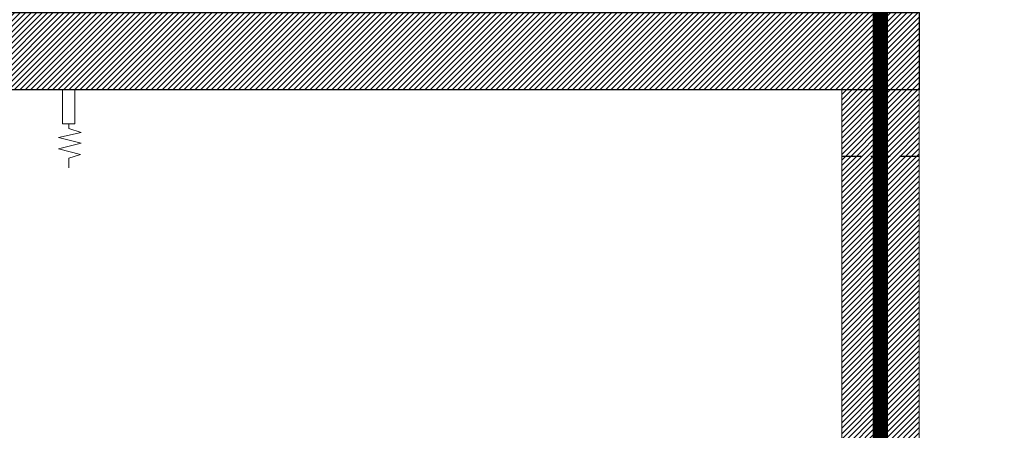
# Model space of a CAD drawing. Header units: inches. Extents: x 27484 to 71626, y -45113 to 39.
# Tile 7 of 256: x 33737 to 34055, y -40388 to -40255. Entities that reach past the tile are written whole.
import ezdxf

# ---------------------------------------------------------------- set-up
doc = ezdxf.new("R2010")
doc.units = ezdxf.units.IN
doc.header["$LTSCALE"] = 50
doc.header["$MEASUREMENT"] = 0
doc.linetypes.add('DASHED', pattern=[0.75, 0.5, -0.25])
doc.linetypes.add('HIDDEN', pattern=[0.375, 0.25, -0.125])
for name, color, linetype, lineweight in [('A-ARMATURA', 45, 'Continuous', 5), ('A-obwiednia proj.', 4, 'Continuous', 50), ('A-SCIANY', 5, 'Continuous', 18), ('A-ść. istn.', 8, 'Continuous', 0)]:
    doc.layers.add(name, color=color, linetype=linetype, lineweight=lineweight)
doc.layers.add('A-rdzenie zelbetowe', color=6, linetype='Continuous')
doc.layers.add('przebicia w scianach', color=2, linetype='HIDDEN')

# ---------------------------------------------------------------- blocks, each defined once
blk = doc.blocks.new('A$C1D21525B')
at = {"layer": 'A-ARMATURA'}
blk.add_lwpolyline([(0, 11.01), (0, 12.5), (-3.99, 13.74), (3.32, 15.39), (-3.99, 17.22), (3.32, 19.09), (-3.82, 20.87), (0, 22.08), (0, 25.18)], dxfattribs=at)
blk.add_lwpolyline([(1.99, 0), (-1.99, 0), (-1.99, 11.01), (1.99, 11.01)], close=True, dxfattribs=at)

msp = doc.modelspace()

# ---------------------------------------------------------------- hatches: boundary and pattern name
at = {"layer": 'A-ść. istn.', "ltscale": 0.1}
h = msp.add_hatch(dxfattribs=at)
h.set_pattern_fill('ANSI31', color=256, scale=10)
h.paths.add_polyline_path([(33612.48246, -40252.59555), (34027.48246, -40252.59555), (34027.48246, -40277.59555), (33612.48246, -40277.59555)])
h = msp.add_hatch(dxfattribs=at)
h.set_pattern_fill('ANSI31', color=256, scale=10)
h.paths.add_polyline_path([(34014.94899, -40277.59555), (34002.48246, -40277.59555), (34002.48246, -40299.09555), (34014.94899, -40299.09555)])
h.paths.add_polyline_path([(34027.48246, -40277.59555), (34014.98246, -40277.59555), (34014.98246, -40299.09555), (34027.48246, -40299.09555)])
h = msp.add_hatch(dxfattribs=at)
h.set_pattern_fill('ANSI31', color=256, scale=10)
h.paths.add_polyline_path([(34027.48238, -40506.09555), (34052.48246, -40506.09555), (34120.98277, -40506.09555), (34118.04255, -40506.09555), (34091.88218, -40506.09555), (34014.98246, -40506.09555), (34014.98246, -40492.09558), (34027.48238, -40492.09558)])
h.paths.add_polyline_path([(34027.48246, -40299.09555), (34014.98246, -40299.09555), (34014.98246, -40489.09555), (34027.48246, -40489.09555)])
h.paths.add_polyline_path([(34014.94899, -40299.09555), (34002.48246, -40299.09555), (34002.48246, -40489.09555), (34014.94899, -40489.09555)])

# ---------------------------------------------------------------- linework, layer by layer
at = {"layer": 'A-obwiednia proj.', "linetype": 'DASHED', "lineweight": 50, "const_width": 5}
msp.add_lwpolyline([(34014.94899, -39511.59555), (34822.96815, -39511.59555), (34822.96815, -41018.59555), (34014.94899, -41018.59555)], close=True, dxfattribs=at)
at = {"layer": 'A-rdzenie zelbetowe', "ltscale": 0.1}
msp.add_lwpolyline([(33612.48246, -40252.59555), (34027.48246, -40252.59555), (34027.48246, -40277.59555), (33612.48246, -40277.59555)], close=True, dxfattribs=at)
at = {"layer": 'A-SCIANY', "ltscale": 3}
for p, q in [((34027.48246, -40506.09555), (34027.48246, -40024.09555)), ((34002.48246, -40277.59555), (33650.48246, -40277.59555)), ((34002.48246, -40626.09555), (34002.48246, -40277.59555))]:
    msp.add_line(p, q, dxfattribs=at)
at = {"layer": 'przebicia w scianach', "ltscale": 0.5}
msp.add_line((34027.48246, -40299.09555), (34002.48246, -40299.09555), dxfattribs=at)

# ---------------------------------------------------------------- block references
at = {"layer": 'A-ARMATURA', "lineweight": -3, "rotation": 180}
msp.add_blockref('A$C1D21525B', (33752.90372, -40277.59555), dxfattribs=at)

doc.saveas('drawing.dxf')
